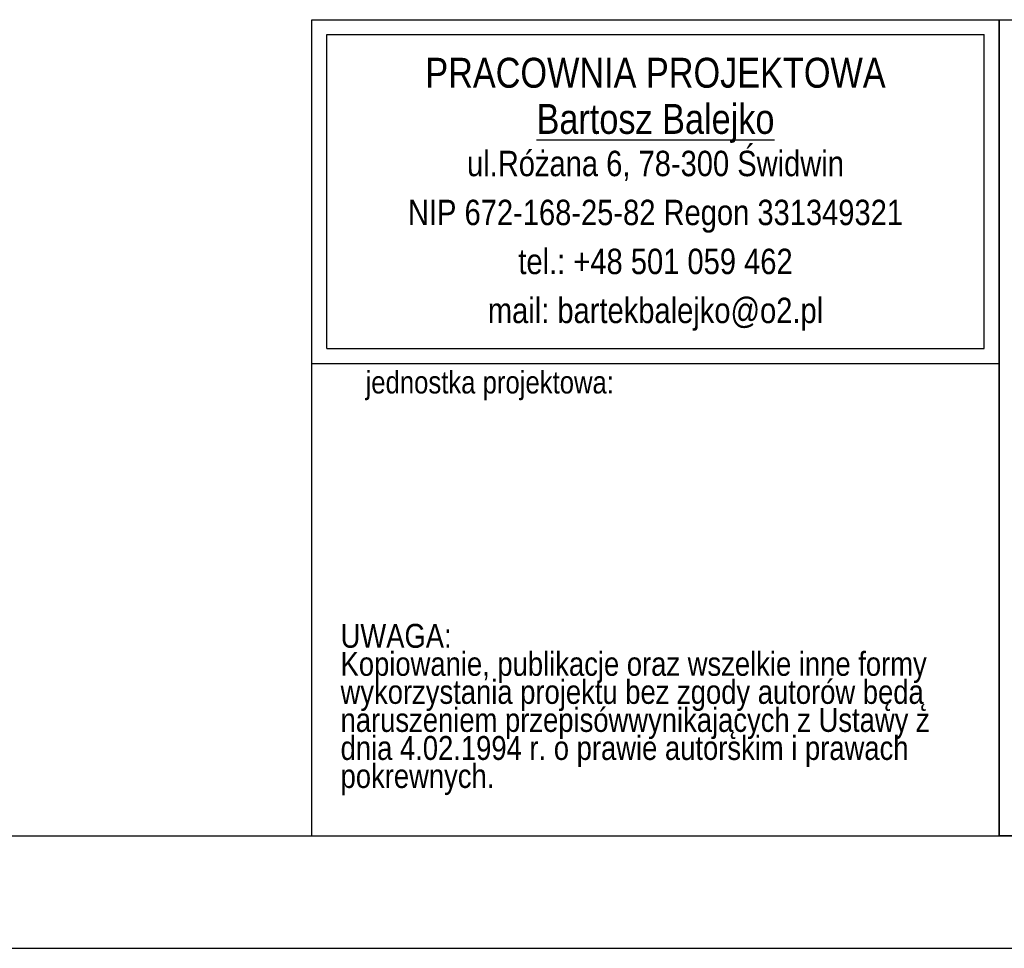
# Model space of a CAD drawing. Header units: millimetres. Extents: x 262469 to 275208, y -32539 to 9411.
# Tile 239 of 256: x 268891 to 269592, y -14852 to -14191. Entities that reach past the tile are written whole.
import ezdxf

# ---------------------------------------------------------------- set-up
doc = ezdxf.new("R2010")
doc.units = ezdxf.units.MM
doc.header["$LTSCALE"] = 100
for name, color, linetype in [('$ IE TABELA', 7, 'Continuous'), ('$ IE_TABELA', 7, 'Continuous'), ('$ IE_Tabele', 7, 'Continuous')]:
    doc.layers.add(name, color=color, linetype=linetype)
doc.styles.add('GENERATED_STYLE_10', font='ARIALN.TTF')
doc.styles.add('GENERATED_STYLE_9', font='ARIALN.TTF')

# ---------------------------------------------------------------- blocks, each defined once
blk = doc.blocks.new('a3eee')
at = {"layer": '$ IE TABELA'}
for p, q in [((19890.76, 1286.8), (23840.76, 1286.8)), ((19730.76, 1206.8), (23930.76, 1206.8))]:
    blk.add_line(p, q, dxfattribs=at)

msp = doc.modelspace()

# ---------------------------------------------------------------- linework, layer by layer
at = {"layer": '$ IE_Tabele', "linetype": 'Continuous'}
for p, q in [((269098.86, -14190.58), (269588.22, -14190.58)), ((269098.86, -14771.7), (269098.86, -14190.58)), ((269098.86, -14190.58), (270848.86, -14190.58)), ((269588.22, -14190.58), (269588.22, -14771.7)), ((269588.22, -14435.27), (269588.22, -14190.58)), ((269109.49, -14424.63), (269109.49, -14201.22)), ((269109.49, -14201.22), (269577.58, -14201.22)), ((269577.58, -14424.63), (269577.58, -14201.22)), ((269588.22, -14771.7), (269588.22, -14230.58)), ((269109.49, -14424.63), (269577.58, -14424.63)), ((269098.86, -14435.27), (269588.22, -14435.27)), ((269098.86, -14771.7), (269588.22, -14771.7)), ((270848.86, -14771.7), (269588.22, -14771.7))]:
    msp.add_line(p, q, dxfattribs=at)

# ---------------------------------------------------------------- block references
at = {"layer": '$ IE_TABELA', "color": 2}
msp.add_blockref('a3eee', (247008.1, -16058.5), dxfattribs=at)

# ---------------------------------------------------------------- texts
at = {"layer": '$ IE_Tabele', "linetype": 'Continuous', "insert": (269343.54, -14217.72), "char_height": 21.2766, "attachment_point": 2, "line_spacing_factor": 0.926719, "style": 'GENERATED_STYLE_10'}
msp.add_mtext('{PRACOWNIA PROJEKTOWA\\P\\LBartosz Balejko}', dxfattribs=at)
at = {"layer": '$ IE_Tabele', "linetype": 'Continuous', "style": 'GENERATED_STYLE_9'}
for s, insert, char_height, width, attachment_point, line_spacing_factor in [('{ul.Różana 6, 78-300 Świdwin\\PNIP 672-168-25-82 Regon 331349321\\Ptel.: +48 501 059 462\\Pmail: bartekbalejko@o2.pl}', (269343.54, -14283.91), 18.0852, 468.0851, 2, 1.156383), ('{UWAGA:\\PKopiowanie, publikacje oraz wszelkie inne formy wykorzystania projektu bez zgody autorów będą naruszeniem przepisówwynikających z Ustawy z dnia 4.02.1994 r. o prawie autorskim i prawach pokrewnych.}', (269119.37, -14620.73), 17.02128, 448.3408, 1, 0.703415)]:
    msp.add_mtext(s, dxfattribs=dict(at, insert=insert, char_height=char_height, width=width, attachment_point=attachment_point, line_spacing_factor=line_spacing_factor))
at = {"layer": '$ IE_Tabele', "linetype": 'Continuous', "insert": (269137.15, -14440.73), "char_height": 15.958, "attachment_point": 1, "style": 'GENERATED_STYLE_9'}
msp.add_mtext('{jednostka projektowa:}', dxfattribs=at)

doc.saveas('drawing.dxf')
